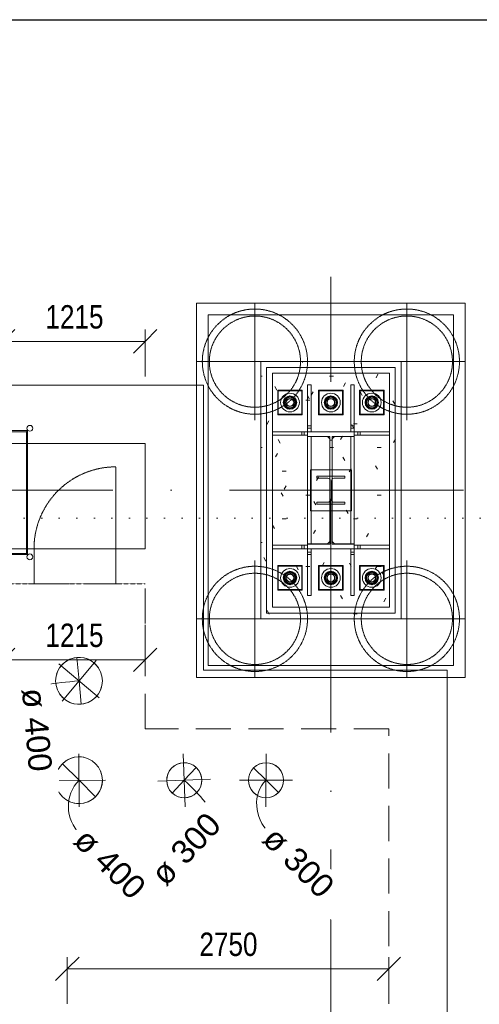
# Model space of a CAD drawing. Header units: millimetres. Extents: x 75701 to 402820, y 135 to 33652.
# Tile 23 of 52: x 147107 to 151040, y 24094 to 32514. Entities that reach past the tile are written whole.
import ezdxf

# ---------------------------------------------------------------- set-up
doc = ezdxf.new("R2010")
doc.units = ezdxf.units.MM
for name, pattern in [('A_CARA_07', [7, 5, -2]), ('A_CARA_15', [7.6, 5, -1.3, 0, -1.3]), ('B_CARA_03', [3, 2, -1]), ('Tečkovaná 1_5mm', [150, 0, -150]), ('Čerchovaná 20mm', [3000, 2000, -500, 0, -500]), ('Čárkovaná 3mm_mezera 1_5', [450, 300, -150])]:
    doc.linetypes.add(name, pattern=pattern)
for name, color, linetype, lineweight in [('11542_003_OK-HALA_TaO-1_ET_R01_AciS_2025-04-14_sloupy_dwg', 150, 'Continuous', 9), ('CA_KOTY', 3, 'Continuous', 9), ('CA_KOTY-100', 3, 'Continuous', 9), ('CA_NEVHRA', 3, 'A_CARA_07', 9), ('CA_OSY', 5, 'A_CARA_15', 9), ('CA_POHHRA25', 7, 'Continuous', 13), ('CA_REZYZNACKY', 1, 'Continuous', 9), ('CA_ZAKLADY25', 7, 'Continuous', 13), ('Konstrukční přípoje', 7, 'Continuous', 13), ('SS_HALA_TaO-DODAVKA_STAVEBNI', 150, 'Continuous', 9), ('SS_HALA_TaO-PODLITI', 150, 'Continuous', 9), ('SS_HALA_TaO-SLOUP', 150, 'Continuous', 9)]:
    doc.layers.add(name, color=color, linetype=linetype, lineweight=lineweight)
doc.styles.add('Arial_2', font='arial.ttf', dxfattribs={"width": 0.8, "height": 200})
doc.styles.add('Arial_4', font='arial.ttf', dxfattribs={"height": 200})
doc.dimstyles.new('HP_Přímá_-_2_mm_Ariel_1-100', dxfattribs={"dimscale": 304.8, "dimtxt": 204.05188, "dimasz": 0.656168, "dimexe": 0.328084, "dimexo": 0.0625, "dimgap": 0.164042, "dimtad": 1, "dimdec": 0, "dimzin": 0, "dimdsep": 46, "dimtxsty": 'Arial_2', "dimblk1": 'OBLIQUE', "dimblk2": 'OBLIQUE', "dimsah": 1, "dimcen": 0.09, "dimazin": 0, "dimtfac": 1, "dimtdec": 4, "dimtix": 1, "dimtmove": 0, "dimatfit": 3, "dimfxl": 0.984252, "dimfxlon": 1, "dimtvp": 1, "dimtolj": 1, "dimtzin": 0, "dimarcsym": 2})
doc.dimstyles.new('Průměr', dxfattribs={"dimscale": 304.8, "dimtxt": 204.05188, "dimasz": 0, "dimexe": 0.787402, "dimexo": 0, "dimgap": 0.492126, "dimtad": 1, "dimjust": 3, "dimdec": 0, "dimzin": 0, "dimdsep": 46, "dimtxsty": 'Arial_4', "dimblk1": 'NONE', "dimblk2": 'NONE', "dimsah": 1, "dimcen": 0.09, "dimazin": 0, "dimtfac": 1, "dimtdec": 4, "dimtix": 1, "dimtmove": 0, "dimatfit": 2, "dimfxl": 1, "dimtvp": 1, "dimtfill": 1, "dimtolj": 1, "dimtzin": 0, "dimarcsym": 2})

# ---------------------------------------------------------------- blocks, each defined once
blk = doc.blocks.new('pilota 600 mm - D_900_780-2142286-525_600')
at = {"layer": 'CA_NEVHRA'}
for p, q in [((0, 0), (0, 500)), ((0, 0), (-500, 0)), ((0, 0), (0, -500)), ((0, 0), (50, 0)), ((50, 0), (500, 0))]:
    blk.add_line(p, q, dxfattribs=at)
blk = doc.blocks.new('pilota 600 mm - D_900_780-2142287-525_600')
at = {"layer": 'CA_NEVHRA'}
for p, q in [((0, 0), (0, 500)), ((0, 0), (-500, 0)), ((0, 0), (50, 0)), ((0, 0), (0, -500)), ((50, 0), (500, 0))]:
    blk.add_line(p, q, dxfattribs=at)
blk = doc.blocks.new('11542_003_OK-HALA_TaO-1_ET_R01_AciS_2025-04-14_sloupy_dwg-V8-525_600')
at = {"layer": '11542_003_OK-HALA_TaO-1_ET_R01_AciS_2025-04-14_sloupy_dwg'}
for p, q in [((149970, 28990), (149570, 28990)), ((149570, 28990), (149570, 28950)), ((149970, 28950), (149970, 28990)), ((149570, 28950), (149760, 28950)), ((149760, 28950), (149760, 28030)), ((149780, 28030), (149780, 28950)), ((149780, 28950), (149970, 28950)), ((149760, 28030), (149570, 28030)), ((149570, 28030), (149570, 27990)), ((149570, 27990), (149970, 27990)), ((149970, 28030), (149780, 28030)), ((149970, 27990), (149970, 28030))]:
    blk.add_line(p, q, dxfattribs=at)
at = {"layer": 'SS_HALA_TaO-DODAVKA_STAVEBNI'}
for p, q in [((149420, 29292.4), (149374.6, 29266.2)), ((149374.6, 29266.2), (149420, 29292.4)), ((149374.6, 29266.2), (149374.6, 29213.8)), ((149374.6, 29213.8), (149374.6, 29266.2)), ((149465.4, 29266.2), (149420, 29292.4)), ((149420, 29292.4), (149465.4, 29266.2)), ((149465.4, 29213.8), (149465.4, 29266.2)), ((149465.4, 29266.2), (149465.4, 29213.8)), ((149770, 29292.4), (149724.6, 29266.2)), ((149724.6, 29266.2), (149770, 29292.4)), ((149724.6, 29266.2), (149724.6, 29213.8)), ((149724.6, 29213.8), (149724.6, 29266.2)), ((149815.4, 29266.2), (149770, 29292.4)), ((149770, 29292.4), (149815.4, 29266.2)), ((149815.4, 29213.8), (149815.4, 29266.2)), ((149815.4, 29266.2), (149815.4, 29213.8)), ((150120, 29292.4), (150074.6, 29266.2)), ((150074.6, 29266.2), (150120, 29292.4)), ((150074.6, 29266.2), (150074.6, 29213.8)), ((150074.6, 29213.8), (150074.6, 29266.2)), ((150165.4, 29266.2), (150120, 29292.4)), ((150120, 29292.4), (150165.4, 29266.2)), ((150165.4, 29213.8), (150165.4, 29266.2)), ((150165.4, 29266.2), (150165.4, 29213.8)), ((149374.6, 29213.8), (149420, 29187.6)), ((149420, 29187.6), (149374.6, 29213.8)), ((149420, 29187.6), (149465.4, 29213.8)), ((149465.4, 29213.8), (149420, 29187.6)), ((149724.6, 29213.8), (149770, 29187.6)), ((149770, 29187.6), (149724.6, 29213.8)), ((149770, 29187.6), (149815.4, 29213.8)), ((149815.4, 29213.8), (149770, 29187.6)), ((150074.6, 29213.8), (150120, 29187.6)), ((150120, 29187.6), (150074.6, 29213.8)), ((150120, 29187.6), (150165.4, 29213.8)), ((150165.4, 29213.8), (150120, 29187.6)), ((149420, 27792.4), (149374.6, 27766.2)), ((149374.6, 27766.2), (149420, 27792.4)), ((149465.4, 27766.2), (149420, 27792.4)), ((149420, 27792.4), (149465.4, 27766.2)), ((149770, 27792.4), (149724.6, 27766.2)), ((149724.6, 27766.2), (149770, 27792.4)), ((149815.4, 27766.2), (149770, 27792.4)), ((149770, 27792.4), (149815.4, 27766.2)), ((150120, 27792.4), (150074.6, 27766.2)), ((150074.6, 27766.2), (150120, 27792.4)), ((150165.4, 27766.2), (150120, 27792.4)), ((150120, 27792.4), (150165.4, 27766.2)), ((149374.6, 27766.2), (149374.6, 27713.8)), ((149374.6, 27713.8), (149374.6, 27766.2)), ((149374.6, 27713.8), (149420, 27687.6)), ((149420, 27687.6), (149374.6, 27713.8)), ((149420, 27687.6), (149465.4, 27713.8)), ((149465.4, 27713.8), (149420, 27687.6)), ((149465.4, 27713.8), (149465.4, 27766.2)), ((149465.4, 27766.2), (149465.4, 27713.8)), ((149724.6, 27766.2), (149724.6, 27713.8)), ((149724.6, 27713.8), (149724.6, 27766.2)), ((149724.6, 27713.8), (149770, 27687.6)), ((149770, 27687.6), (149724.6, 27713.8)), ((149770, 27687.6), (149815.4, 27713.8)), ((149815.4, 27713.8), (149770, 27687.6)), ((149815.4, 27713.8), (149815.4, 27766.2)), ((149815.4, 27766.2), (149815.4, 27713.8)), ((150074.6, 27766.2), (150074.6, 27713.8)), ((150074.6, 27713.8), (150074.6, 27766.2)), ((150074.6, 27713.8), (150120, 27687.6)), ((150120, 27687.6), (150074.6, 27713.8)), ((150120, 27687.6), (150165.4, 27713.8)), ((150165.4, 27713.8), (150120, 27687.6)), ((150165.4, 27713.8), (150165.4, 27766.2)), ((150165.4, 27766.2), (150165.4, 27713.8))]:
    blk.add_line(p, q, dxfattribs=at)
for centre, radius, start, end in [((149420, 29240), 57.5, 0, 180), ((149420, 29240), 57.5, 0, 180), ((149420, 29240), 57.5, 180, 0), ((149420, 29240), 57.5, 180, 0), ((149420, 29240), 32, 0, 180), ((149420, 29240), 32, 0, 180), ((149420, 29240), 32, 0, 180), ((149420, 29240), 32, 0, 180), ((149420, 29240), 32, 180, 0), ((149420, 29240), 32, 180, 0), ((149420, 29240), 32, 180, 0), ((149420, 29240), 32, 180, 0), ((149770, 29240), 57.5, 0, 180), ((149770, 29240), 57.5, 0, 180), ((149770, 29240), 57.5, 180, 0), ((149770, 29240), 57.5, 180, 0), ((149770, 29240), 32, 0, 180), ((149770, 29240), 32, 0, 180), ((149770, 29240), 32, 0, 180), ((149770, 29240), 32, 0, 180), ((149770, 29240), 32, 180, 0), ((149770, 29240), 32, 180, 0), ((149770, 29240), 32, 180, 0), ((149770, 29240), 32, 180, 0), ((150120, 29240), 57.5, 0, 180), ((150120, 29240), 57.5, 0, 180), ((150120, 29240), 57.5, 180, 0), ((150120, 29240), 57.5, 180, 0), ((150120, 29240), 32, 0, 180), ((150120, 29240), 32, 0, 180), ((150120, 29240), 32, 0, 180), ((150120, 29240), 32, 0, 180), ((150120, 29240), 32, 180, 0), ((150120, 29240), 32, 180, 0), ((150120, 29240), 32, 180, 0), ((150120, 29240), 32, 180, 0), ((149420, 27740), 57.5, 0, 180), ((149420, 27740), 57.5, 0, 180), ((149770, 27740), 57.5, 0, 180), ((149770, 27740), 57.5, 0, 180), ((150120, 27740), 57.5, 0, 180), ((150120, 27740), 57.5, 0, 180), ((149420, 27740), 57.5, 180, 0), ((149420, 27740), 57.5, 180, 0), ((149420, 27740), 32, 0, 180), ((149420, 27740), 32, 0, 180), ((149420, 27740), 32, 0, 180), ((149420, 27740), 32, 0, 180), ((149420, 27740), 32, 180, 0), ((149420, 27740), 32, 180, 0), ((149420, 27740), 32, 180, 0), ((149420, 27740), 32, 180, 0), ((149770, 27740), 57.5, 180, 0), ((149770, 27740), 57.5, 180, 0), ((149770, 27740), 32, 0, 180), ((149770, 27740), 32, 0, 180), ((149770, 27740), 32, 0, 180), ((149770, 27740), 32, 0, 180), ((149770, 27740), 32, 180, 0), ((149770, 27740), 32, 180, 0), ((149770, 27740), 32, 180, 0), ((149770, 27740), 32, 180, 0), ((150120, 27740), 57.5, 180, 0), ((150120, 27740), 57.5, 180, 0), ((150120, 27740), 32, 0, 180), ((150120, 27740), 32, 0, 180), ((150120, 27740), 32, 0, 180), ((150120, 27740), 32, 0, 180), ((150120, 27740), 32, 180, 0), ((150120, 27740), 32, 180, 0), ((150120, 27740), 32, 180, 0), ((150120, 27740), 32, 180, 0)]:
    blk.add_arc(centre, radius, start, end, dxfattribs=at)
at = {"layer": 'SS_HALA_TaO-PODLITI'}
for p, q in [((150320, 29540), (149220, 29540)), ((149220, 29540), (150320, 29540)), ((149220, 29540), (149220, 27440)), ((149220, 27440), (149220, 29540)), ((150320, 27440), (150320, 29540)), ((150320, 29540), (150320, 27440)), ((149220, 27440), (150320, 27440)), ((150320, 27440), (149220, 27440))]:
    blk.add_line(p, q, dxfattribs=at)
at = {"layer": 'SS_HALA_TaO-SLOUP'}
for p, q in [((149270, 27490), (149270, 29490)), ((149270, 29490), (149270, 27490)), ((149270, 29490), (150270, 29490)), ((150270, 29490), (149270, 29490)), ((150270, 29490), (150270, 27490)), ((150270, 27490), (150270, 29490)), ((149570, 29390), (149600, 29390)), ((149600, 29390), (149570, 29390)), ((149570, 29390), (149570, 29040)), ((149570, 29020), (149570, 29390)), ((149600, 29040), (149600, 29390)), ((149600, 29390), (149600, 29020)), ((149940, 29390), (149940, 29040)), ((149940, 29020), (149940, 29390)), ((149940, 29390), (149970, 29390)), ((149940, 29390), (149970, 29390)), ((149970, 29040), (149970, 29390)), ((149970, 29390), (149970, 29020)), ((149525, 29345), (149315, 29345)), ((149315, 29345), (149525, 29345)), ((149315, 29345), (149315, 29135)), ((149315, 29135), (149315, 29345)), ((149525, 29135), (149525, 29345)), ((149525, 29345), (149525, 29135)), ((149875, 29345), (149665, 29345)), ((149665, 29345), (149875, 29345)), ((149665, 29345), (149665, 29135)), ((149665, 29135), (149665, 29345)), ((149875, 29135), (149875, 29345)), ((149875, 29345), (149875, 29135)), ((150225, 29345), (150015, 29345)), ((150015, 29345), (150225, 29345)), ((150015, 29345), (150015, 29135)), ((150015, 29135), (150015, 29345)), ((150225, 29135), (150225, 29345)), ((150225, 29345), (150225, 29135)), ((149315, 29135), (149525, 29135)), ((149525, 29135), (149315, 29135)), ((149665, 29135), (149875, 29135)), ((149875, 29135), (149665, 29135)), ((150015, 29135), (150225, 29135)), ((150225, 29135), (150015, 29135)), ((149520, 28990), (149270, 28990)), ((149270, 28990), (149540, 28990)), ((149270, 28960), (149270, 28990)), ((149270, 28960), (149270, 28990)), ((149570, 28990), (149520, 28990)), ((149520, 28990), (149520, 28960)), ((149540, 28990), (149570, 28990)), ((149540, 28960), (149540, 28990)), ((149570, 29040), (149570, 28990)), ((149600, 29040), (149570, 29040)), ((149600, 29020), (149570, 29020)), ((149570, 28990), (149570, 29020)), ((149570, 28990), (149570, 28950)), ((149970, 28990), (149570, 28990)), ((149600, 28990), (149570, 28990)), ((149600, 28990), (149570, 28990)), ((149570, 28960), (149570, 28990)), ((149570, 28960), (149570, 28990)), ((149600, 28990), (149600, 29040)), ((149600, 29020), (149600, 28990)), ((149970, 29040), (149940, 29040)), ((149940, 29040), (149940, 28990)), ((149940, 28990), (149940, 29020)), ((149940, 29020), (149970, 29020)), ((149940, 28990), (149970, 28990)), ((149940, 28990), (149970, 28990)), ((149970, 28990), (149970, 29040)), ((149970, 29020), (149970, 28990)), ((149970, 28950), (149970, 28990)), ((149970, 28990), (150000, 28990)), ((149970, 28960), (149970, 28990)), ((149970, 28960), (149970, 28990)), ((150020, 28990), (149970, 28990)), ((150000, 28990), (150270, 28990)), ((150000, 28960), (150000, 28990)), ((150270, 28990), (150020, 28990)), ((150020, 28960), (150020, 28990)), ((150270, 28990), (150270, 28960)), ((150270, 28960), (150270, 28990)), ((149270, 28960), (149520, 28960)), ((149540, 28960), (149270, 28960)), ((149520, 28960), (149570, 28960)), ((149570, 28960), (149540, 28960)), ((149570, 28950), (149760, 28950)), ((149600, 28950), (149570, 28950)), ((149570, 28950), (149570, 28030)), ((149600, 28950), (149570, 28950)), ((149570, 28030), (149570, 28950)), ((149570, 28949), (149740, 28949)), ((149740, 28949), (149570, 28949)), ((149570, 28031), (149570, 28949)), ((149570, 28949), (149570, 28031)), ((149600, 28030), (149600, 28950)), ((149600, 28950), (149600, 28030)), ((149740, 28949), (149760, 28929)), ((149760, 28929), (149740, 28949)), ((149760, 28950), (149760, 28030)), ((149760, 28929), (149760, 28051)), ((149760, 28051), (149760, 28929)), ((149780, 28950), (149970, 28950)), ((149780, 28030), (149780, 28950)), ((149780, 28929), (149800, 28949)), ((149800, 28949), (149780, 28929)), ((149780, 28051), (149780, 28929)), ((149780, 28929), (149780, 28051)), ((149800, 28949), (149970, 28949)), ((149970, 28949), (149800, 28949)), ((149940, 28950), (149940, 28030)), ((149970, 28950), (149940, 28950)), ((149970, 28950), (149940, 28950)), ((149940, 28030), (149940, 28950)), ((150000, 28960), (149970, 28960)), ((149970, 28960), (150020, 28960)), ((149970, 28030), (149970, 28950)), ((149970, 28950), (149970, 28030)), ((149970, 28949), (149970, 28031)), ((149970, 28031), (149970, 28949)), ((150270, 28960), (150000, 28960)), ((150020, 28960), (150270, 28960)), ((149650, 28610), (149890, 28610)), ((149890, 28610), (149650, 28610)), ((149650, 28593), (149650, 28610)), ((149650, 28610), (149650, 28593)), ((149744, 28593), (149650, 28593)), ((149650, 28593), (149744, 28593)), ((149765, 28408), (149765, 28572)), ((149765, 28572), (149765, 28408)), ((149775, 28572), (149775, 28408)), ((149775, 28408), (149775, 28572)), ((149890, 28593), (149796, 28593)), ((149796, 28593), (149890, 28593)), ((149890, 28610), (149890, 28593)), ((149890, 28593), (149890, 28610)), ((149650, 28387), (149744, 28387)), ((149744, 28387), (149650, 28387)), ((149650, 28370), (149650, 28387)), ((149650, 28387), (149650, 28370)), ((149796, 28387), (149890, 28387)), ((149890, 28387), (149796, 28387)), ((149890, 28387), (149890, 28370)), ((149890, 28370), (149890, 28387)), ((149890, 28370), (149650, 28370)), ((149650, 28370), (149890, 28370)), ((149760, 28051), (149740, 28031)), ((149740, 28031), (149760, 28051)), ((149800, 28031), (149780, 28051)), ((149780, 28051), (149800, 28031)), ((149270, 27990), (149270, 28020)), ((149270, 28020), (149270, 27990)), ((149520, 28020), (149270, 28020)), ((149270, 28020), (149540, 28020)), ((149270, 27990), (149520, 27990)), ((149540, 27990), (149270, 27990)), ((149570, 28020), (149520, 28020)), ((149520, 28020), (149520, 27990)), ((149520, 27990), (149570, 27990)), ((149540, 28020), (149540, 27990)), ((149540, 28020), (149570, 28020)), ((149570, 27990), (149540, 27990)), ((149740, 28031), (149570, 28031)), ((149570, 28031), (149740, 28031)), ((149760, 28030), (149570, 28030)), ((149570, 28030), (149570, 27990)), ((149570, 28030), (149600, 28030)), ((149600, 28030), (149570, 28030)), ((149570, 28020), (149570, 27990)), ((149570, 28020), (149570, 27990)), ((149570, 27990), (149970, 27990)), ((149570, 27990), (149570, 27940)), ((149600, 27990), (149570, 27990)), ((149600, 27990), (149570, 27990)), ((149570, 27960), (149570, 27990)), ((149600, 27960), (149570, 27960)), ((149570, 27590), (149570, 27960)), ((149600, 27940), (149600, 27990)), ((149600, 27990), (149600, 27960)), ((149600, 27960), (149600, 27590)), ((149970, 28030), (149780, 28030)), ((149970, 28031), (149800, 28031)), ((149800, 28031), (149970, 28031)), ((149940, 28030), (149970, 28030)), ((149970, 28030), (149940, 28030)), ((149940, 27960), (149940, 27990)), ((149940, 27990), (149970, 27990)), ((149940, 27990), (149970, 27990)), ((149940, 27990), (149940, 27940)), ((149940, 27590), (149940, 27960)), ((149940, 27960), (149970, 27960)), ((149970, 27990), (149970, 28030)), ((150020, 28020), (149970, 28020)), ((149970, 28020), (149970, 27990)), ((149970, 28020), (149970, 27990)), ((149970, 28020), (150000, 28020)), ((149970, 27990), (149970, 27960)), ((149970, 27940), (149970, 27990)), ((149970, 27990), (150020, 27990)), ((150000, 27990), (149970, 27990)), ((149970, 27960), (149970, 27590)), ((150000, 28020), (150000, 27990)), ((150000, 28020), (150270, 28020)), ((150270, 27990), (150000, 27990)), ((150020, 27990), (150020, 28020)), ((150270, 28020), (150020, 28020)), ((150020, 27990), (150270, 27990)), ((150270, 28020), (150270, 27990)), ((150270, 28020), (150270, 27990)), ((149570, 27940), (149600, 27940)), ((149570, 27940), (149570, 27590)), ((149600, 27590), (149600, 27940)), ((149940, 27940), (149940, 27590)), ((149940, 27940), (149970, 27940)), ((149970, 27590), (149970, 27940)), ((149525, 27845), (149315, 27845)), ((149315, 27845), (149525, 27845)), ((149315, 27845), (149315, 27635)), ((149315, 27635), (149315, 27845)), ((149525, 27635), (149525, 27845)), ((149525, 27845), (149525, 27635)), ((149875, 27845), (149665, 27845)), ((149665, 27845), (149875, 27845)), ((149665, 27845), (149665, 27635)), ((149665, 27635), (149665, 27845)), ((149875, 27635), (149875, 27845)), ((149875, 27845), (149875, 27635)), ((150225, 27845), (150015, 27845)), ((150015, 27845), (150225, 27845)), ((150015, 27845), (150015, 27635)), ((150015, 27635), (150015, 27845)), ((150225, 27635), (150225, 27845)), ((150225, 27845), (150225, 27635)), ((149315, 27635), (149525, 27635)), ((149525, 27635), (149315, 27635)), ((149665, 27635), (149875, 27635)), ((149875, 27635), (149665, 27635)), ((150015, 27635), (150225, 27635)), ((150225, 27635), (150015, 27635)), ((149600, 27590), (149570, 27590)), ((149600, 27590), (149570, 27590)), ((149970, 27590), (149940, 27590)), ((149940, 27590), (149970, 27590)), ((150270, 27490), (149270, 27490)), ((149270, 27490), (150270, 27490))]:
    blk.add_line(p, q, dxfattribs=at)
for centre, radius, start, end in [((149420, 29240), 45, 0, 180), ((149420, 29240), 45, 0, 180), ((149420, 29240), 45, 180, 0), ((149420, 29240), 45, 180, 0), ((149420, 29240), 35, 0, 180), ((149420, 29240), 35, 0, 180), ((149420, 29240), 35, 180, 0), ((149420, 29240), 35, 180, 0), ((149770, 29240), 45, 0, 180), ((149770, 29240), 45, 0, 180), ((149770, 29240), 45, 180, 0), ((149770, 29240), 45, 180, 0), ((149770, 29240), 35, 0, 180), ((149770, 29240), 35, 0, 180), ((149770, 29240), 35, 180, 0), ((149770, 29240), 35, 180, 0), ((150120, 29240), 45, 0, 180), ((150120, 29240), 45, 0, 180), ((150120, 29240), 45, 180, 0), ((150120, 29240), 45, 180, 0), ((150120, 29240), 35, 0, 180), ((150120, 29240), 35, 0, 180), ((150120, 29240), 35, 180, 0), ((150120, 29240), 35, 180, 0), ((149744, 28572), 21, 0, 90), ((149744, 28572), 21, 0, 90), ((149796, 28572), 21, 90, 180), ((149796, 28572), 21, 90, 180), ((149744, 28408), 21, 270, 0), ((149744, 28408), 21, 270, 0), ((149796, 28408), 21, 180, 270), ((149796, 28408), 21, 180, 270), ((149420, 27740), 45, 0, 180), ((149420, 27740), 45, 0, 180), ((149420, 27740), 45, 180, 0), ((149420, 27740), 45, 180, 0), ((149420, 27740), 35, 0, 180), ((149420, 27740), 35, 0, 180), ((149420, 27740), 35, 180, 0), ((149420, 27740), 35, 180, 0), ((149770, 27740), 45, 0, 180), ((149770, 27740), 45, 0, 180), ((149770, 27740), 45, 180, 0), ((149770, 27740), 45, 180, 0), ((149770, 27740), 35, 0, 180), ((149770, 27740), 35, 0, 180), ((149770, 27740), 35, 180, 0), ((149770, 27740), 35, 180, 0), ((150120, 27740), 45, 0, 180), ((150120, 27740), 45, 0, 180), ((150120, 27740), 45, 180, 0), ((150120, 27740), 45, 180, 0), ((150120, 27740), 35, 0, 180), ((150120, 27740), 35, 0, 180), ((150120, 27740), 35, 180, 0), ((150120, 27740), 35, 180, 0)]:
    blk.add_arc(centre, radius, start, end, dxfattribs=at)
blk = doc.blocks.new('M_Šroub HPM-E - 64_E-1759689-525_600')
at = {"layer": 'Konstrukční přípoje'}
for p, q in [((100, 100), (-100, 100)), ((-100, 100), (-100, -100)), ((-100, -100), (-100, 100)), ((-100, 100), (100, 100)), ((100, -100), (100, 100)), ((100, 100), (100, -100)), ((0, 57.7), (-50, 28.9)), ((0, 57.7), (-50, 28.9)), ((-50, 28.9), (0, 57.7)), ((0, 57.7), (-50, 28.9)), ((-50, 28.9), (-50, -28.9)), ((-50, 28.9), (-50, -28.9)), ((-50, -28.9), (-50, 28.9)), ((-50, 28.9), (-50, -28.9)), ((50, 28.9), (0, 57.7)), ((50, 28.9), (0, 57.7)), ((0, 57.7), (50, 28.9)), ((50, 28.9), (0, 57.7)), ((50, -28.9), (50, 28.9)), ((50, -28.9), (50, 28.9)), ((50, 28.9), (50, -28.9)), ((50, -28.9), (50, 28.9)), ((-50, -28.9), (0, -57.7)), ((-50, -28.9), (0, -57.7)), ((0, -57.7), (-50, -28.9)), ((-50, -28.9), (0, -57.7)), ((0, -57.7), (50, -28.9)), ((0, -57.7), (50, -28.9)), ((50, -28.9), (0, -57.7)), ((0, -57.7), (50, -28.9)), ((-100, -100), (100, -100)), ((100, -100), (-100, -100))]:
    blk.add_line(p, q, dxfattribs=at)
for radius, start, end in [(80, 360, 180), (80, 0, 180), (80, 360, 180), (80, 0, 180), (32, 0, 180), (32, 360, 180), (32, 0, 180), (32, 0, 180), (32, 0, 180), (32, 0, 180), (32, 0, 180), (32, 0, 180), (80, 180, 360), (80, 180, 360), (80, 180, 360), (80, 180, 360), (32, 180, 360), (32, 180, 360), (32, 180, 360), (32, 180, 360), (32, 180, 360), (32, 180, 360), (32, 180, 360), (32, 180, 360)]:
    blk.add_arc((0, 0), radius, start, end, dxfattribs=at)
blk = doc.blocks.new('M_Šroub HPM-E - 64_E-1789374-525_600')
at = {"layer": 'Konstrukční přípoje'}
for p, q in [((100, 100), (-100, 100)), ((-100, 100), (-100, -100)), ((-100, -100), (-100, 100)), ((-100, 100), (100, 100)), ((100, -100), (100, 100)), ((100, 100), (100, -100)), ((0, 57.7), (-50, 28.9)), ((0, 57.7), (-50, 28.9)), ((-50, 28.9), (0, 57.7)), ((0, 57.7), (-50, 28.9)), ((-50, 28.9), (-50, -28.9)), ((-50, 28.9), (-50, -28.9)), ((-50, -28.9), (-50, 28.9)), ((-50, 28.9), (-50, -28.9)), ((50, 28.9), (0, 57.7)), ((50, 28.9), (0, 57.7)), ((0, 57.7), (50, 28.9)), ((50, 28.9), (0, 57.7)), ((50, -28.9), (50, 28.9)), ((50, -28.9), (50, 28.9)), ((50, 28.9), (50, -28.9)), ((50, -28.9), (50, 28.9)), ((-50, -28.9), (0, -57.7)), ((-50, -28.9), (0, -57.7)), ((0, -57.7), (-50, -28.9)), ((-50, -28.9), (0, -57.7)), ((0, -57.7), (50, -28.9)), ((0, -57.7), (50, -28.9)), ((50, -28.9), (0, -57.7)), ((0, -57.7), (50, -28.9)), ((-100, -100), (100, -100)), ((100, -100), (-100, -100))]:
    blk.add_line(p, q, dxfattribs=at)
for radius, start, end in [(80, 0, 180), (80, 0, 180), (80, 180, 360), (80, 180, 0), (32, 0, 180), (32, 0, 180), (32, 0, 180), (32, 0, 180), (32, 0, 180), (32, 0, 180), (32, 180, 360), (32, 180, 360), (32, 180, 360), (32, 180, 0), (32, 180, 360), (32, 180, 360)]:
    blk.add_arc((0, 0), radius, start, end, dxfattribs=at)
blk = doc.blocks.new('Zábradlí - 50mm-847132-525_600')
at = {"layer": 'CA_POHHRA25', "lineweight": 9}
for start, end in [(360, 180), (0, 180), (180, 360), (180, 360)]:
    blk.add_arc((0, 0), 25, start, end, dxfattribs=at)
blk = doc.blocks.new('Zábradlí - Zábradlí-2784906-525_600')
at = {"layer": 'CA_POHHRA25', "lineweight": 9}
for p, q in [((147175, 28999.9), (142265, 28999.9)), ((147175, 28999.9), (142265, 28999.9)), ((142265, 28989.9), (142265, 28999.9)), ((142265, 28999.9), (142265, 28989.9)), ((142265, 28989.9), (147165, 28989.9)), ((147165, 28989.9), (142265, 28989.9)), ((147175, 28999.9), (147165, 28989.9)), ((147165, 28989.9), (147175, 28999.9)), ((147165, 28989.9), (147165, 27949.9)), ((147165, 27949.9), (147165, 28989.9)), ((147175, 27939.9), (147175, 28999.9)), ((147175, 27939.9), (147175, 28999.9)), ((147165, 27949.9), (142265, 27949.9)), ((142265, 27949.9), (147165, 27949.9)), ((142265, 27949.9), (142265, 27939.9)), ((142265, 27939.9), (142265, 27949.9)), ((142265, 27939.9), (147175, 27939.9)), ((142265, 27939.9), (147175, 27939.9)), ((147165, 27949.9), (147175, 27939.9)), ((147175, 27939.9), (147165, 27949.9))]:
    blk.add_line(p, q, dxfattribs=at)
for p, rotation in [((142290, 29019.9), 90.0000000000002), ((143497.5, 29019.9), 90.0000000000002), ((144730, 29019.9), 90.0000000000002), ((145962.5, 29019.9), 90.0000000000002), ((147195, 29019.9), 90.0000000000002), ((142290, 27919.9), 269.9999999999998), ((143497.5, 27919.9), 269.9999999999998), ((144730, 27919.9), 269.9999999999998), ((145962.5, 27919.9), 269.9999999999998), ((147195, 27919.9), 269.9999999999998)]:
    blk.add_blockref('Zábradlí - 50mm-847132-525_600', p, dxfattribs=dict(rotation=rotation))
for p in [(147195, 29019.9), (147195, 27919.9)]:
    blk.add_blockref('Zábradlí - 50mm-847132-525_600', p)
blk = doc.blocks.new('HP_Jednokridle-oboustrana-zaruben1 - 700x1970-2806729-525_600')
at = {"layer": 'CA_NEVHRA'}
for p, q in [((-420, 150), (-370, 150)), ((-370, -150), (-370, 150)), ((330, -150), (330, 150)), ((330, 150), (380, 150)), ((-420, -150), (-370, -150)), ((-370, -150), (330, -150)), ((-370, -150), (-370, -850)), ((330, -150), (380, -150))]:
    blk.add_line(p, q, dxfattribs=at)
blk.add_arc((-370, -150), 700, 270, 360, dxfattribs=at)
at = {"layer": 'CA_POHHRA25', "linetype": 'Čárkovaná 3mm_mezera 1_5'}
blk.add_line((330, 150), (-370, 150), dxfattribs=at)
blk = doc.blocks.new('DIMBLOCK80-525_600')
at = {"layer": 'CA_KOTY-100'}
for p, q in [((147515, 24397.3), (147615, 24497.3)), ((147515, 24397.3), (147515, 24497.3)), ((150265, 24397.3), (150365, 24497.3)), ((150265, 24397.3), (150265, 24497.3)), ((147515, 24397.3), (147415, 24297.3)), ((147515, 24397.3), (150265, 24397.3)), ((147515, 24397.3), (147515, 24097.3)), ((150265, 24397.3), (150165, 24297.3)), ((150265, 24397.3), (150265, 24097.3))]:
    blk.add_line(p, q, dxfattribs=at)
at = {"layer": 'CA_KOTY-100', "color": 0, "insert": (148645.2, 24706.9), "char_height": 200, "width": 587.669, "attachment_point": 1, "line_spacing_factor": 0.941778, "style": 'Arial_2'}
blk.add_mtext('2750', dxfattribs=at)
blk = doc.blocks.new('_Oblique')
at = {"color": 0, "linetype": 'ByBlock', "lineweight": -2}
blk.add_line((-0.5, -0.5), (0.5, 0.5), dxfattribs=at)
blk = doc.blocks.new('DIMBLOCK81-525_600')
at = {"layer": 'CA_KOTY-100'}
for p, q in [((146965, 27039.7), (146965, 27339.7)), ((148180, 27039.7), (148180, 27339.7)), ((146965, 27039.7), (147065, 27139.7)), ((148180, 27039.7), (148280, 27139.7)), ((146965, 27039.7), (146865, 26939.7)), ((146965, 27039.7), (148180, 27039.7)), ((146965, 27039.7), (146965, 26939.7)), ((148180, 27039.7), (148080, 26939.7)), ((148180, 27039.7), (148180, 26939.7))]:
    blk.add_line(p, q, dxfattribs=at)
at = {"layer": 'CA_KOTY-100', "color": 0, "insert": (147327.7, 27349.3), "char_height": 200, "width": 587.669, "attachment_point": 1, "line_spacing_factor": 0.941778, "style": 'Arial_2'}
blk.add_mtext('1215', dxfattribs=at)
blk = doc.blocks.new('DIMBLOCK84-525_600')
at = {"layer": 'CA_KOTY-100'}
for p, q in [((147613.8, 26236.2), (147616.3, 25783.6)), ((147615, 26009.9), (147472.8, 26150.5)), ((147388.8, 26008.6), (147841.3, 26011.2)), ((147615, 26009.9), (147757.3, 25869.3))]:
    blk.add_line(p, q, dxfattribs=at)
for start, end in [(66.57231, 204.08218), (246.57231, 24.08218)]:
    blk.add_arc((147615, 26009.9), 200, start, end, dxfattribs=at)
blk.add_ellipse((147851.1, 25776.6), major_axis=(-236, 233.3), ratio=0.969885, start_param=0, end_param=1.570796, dxfattribs=at)
at = {"layer": 'CA_KOTY-100', "color": 0, "insert": (147696.9, 25620.7), "char_height": 200, "width": 851.367, "attachment_point": 1, "rotation": 315.32724, "line_spacing_factor": 0.941778, "style": 'Arial_4', "bg_fill": 3, "box_fill_scale": 1.25, "bg_fill_color": 256, "bg_fill_true_color": 13158600, "bg_fill_transparency": 0}
blk.add_mtext('ø 400', dxfattribs=at)
blk = doc.blocks.new('_None')
blk = doc.blocks.new('DIMBLOCK85-525_600')
at = {"layer": 'CA_KOTY-100'}
for p, q in [((149214.6, 25783.6), (149215.5, 26236.2)), ((149215, 26009.9), (149109.2, 26116.2)), ((149441.3, 26009.5), (148988.8, 26010.3)), ((149215, 26009.9), (149320.9, 25903.7))]:
    blk.add_line(p, q, dxfattribs=at)
for start, end in [(44.8947, 224.8947), (224.8947, 44.8947)]:
    blk.add_arc((149215, 26009.9), 150, start, end, dxfattribs=at)
blk.add_ellipse((149452.4, 25771.7), major_axis=(-237.3, 238.2), ratio=0.88814, start_param=0, end_param=1.570796, dxfattribs=at)
at = {"layer": 'CA_KOTY-100', "color": 0, "insert": (149313.6, 25633.4), "char_height": 200, "width": 851.367, "attachment_point": 1, "rotation": 314.8947, "line_spacing_factor": 0.941778, "style": 'Arial_4', "bg_fill": 3, "box_fill_scale": 1.25, "bg_fill_color": 256, "bg_fill_true_color": 13158600, "bg_fill_transparency": 0}
blk.add_mtext('ø 300', dxfattribs=at)
blk = doc.blocks.new('DIMBLOCK86-525_600')
at = {"layer": 'CA_KOTY-100'}
for p, q in [((148507.3, 26236.1), (148522.8, 25783.8)), ((148515, 26009.9), (148617.4, 26119.6)), ((148741.2, 26017.7), (148288.9, 26002.2)), ((148515, 26009.9), (148412.7, 25900.3))]:
    blk.add_line(p, q, dxfattribs=at)
for start, end in [(136.96257, 316.96257), (316.96257, 136.96257)]:
    blk.add_arc((148515, 26009.9), 150, start, end, dxfattribs=at)
blk.add_ellipse((148469.1, 25960.7), major_axis=(-301.4, 281.5), ratio=0.163211, start_param=3.141593, end_param=4.712389, dxfattribs=at)
at = {"layer": 'CA_KOTY-100', "color": 0, "insert": (148211.3, 25230.8), "char_height": 200, "width": 851.367, "attachment_point": 1, "rotation": 46.96257, "line_spacing_factor": 0.941778, "style": 'Arial_4', "bg_fill": 3, "box_fill_scale": 1.25, "bg_fill_color": 256, "bg_fill_true_color": 13158600, "bg_fill_transparency": 0}
blk.add_mtext('ø 300', dxfattribs=at)
blk = doc.blocks.new('DIMBLOCK87-525_600')
at = {"layer": 'CA_KOTY-100'}
for p, q in [((147469.5, 26686.6), (147760.6, 27033.2)), ((147615, 26859.9), (147597.7, 27059.2)), ((147788.3, 26714.4), (147441.8, 27005.4)), ((147615, 26859.9), (147632.4, 26660.7))]:
    blk.add_line(p, q, dxfattribs=at)
for start, end in [(26.22406, 163.73393), (206.22406, 343.73393)]:
    blk.add_arc((147615, 26859.9), 200, start, end, dxfattribs=at)
blk.add_ellipse((147617.5, 26831.3), major_axis=(394.6, 34.4), ratio=0.072537, start_param=1.570796, end_param=3.141593, dxfattribs=at)
at = {"layer": 'CA_KOTY-100', "color": 0, "insert": (147325.2, 26805.8), "char_height": 200, "width": 851.367, "attachment_point": 1, "rotation": 274.979, "line_spacing_factor": 0.941778, "style": 'Arial_4', "bg_fill": 3, "box_fill_scale": 1.25, "bg_fill_color": 256, "bg_fill_true_color": 13158600, "bg_fill_transparency": 0}
blk.add_mtext('ø 400', dxfattribs=at)
blk = doc.blocks.new('DIMBLOCK91-525_600')
at = {"layer": 'CA_KOTY-100'}
for p, q in [((146965, 29763.3), (147065, 29863.3)), ((146965, 29763.3), (146965, 29863.3)), ((148180, 29763.3), (148280, 29863.3)), ((148180, 29763.3), (148180, 29863.3)), ((146965, 29763.3), (146865, 29663.3)), ((146965, 29763.3), (148180, 29763.3)), ((146965, 29763.3), (146965, 29463.3)), ((148180, 29763.3), (148080, 29663.3)), ((148180, 29763.3), (148180, 29463.3))]:
    blk.add_line(p, q, dxfattribs=at)
at = {"layer": 'CA_KOTY-100', "color": 0, "insert": (147327.7, 30072.9), "char_height": 200, "width": 587.669, "attachment_point": 1, "line_spacing_factor": 0.941778, "style": 'Arial_2'}
blk.add_mtext('1215', dxfattribs=at)

msp = doc.modelspace()

# ---------------------------------------------------------------- hatches: boundary and pattern name
at = {"layer": 'CA_ZAKLADY25', "lineweight": 9}
h = msp.add_hatch(dxfattribs=at)
h.set_pattern_fill('FP_1', color=256, style=0, pattern_type=2)
h.set_pattern_definition([(0, (0, 0), (812.8, 203.2), [33.528, -576.072, 33.528, -576.072, -3251.2]), (0, (0, 0), (812.8, 203.2), [-1219.2, 33.528, -1185.672, 33.528, -576.072, -1422.4]), (0, (0, 0), (812.8, 203.2), [-3048, 33.528, -372.872, 33.528, -982.472]), (120, (304.8, 101.6), (-582.37636, 602.30545), [33.528, -576.072, 33.528, -576.072, -3251.2]), (120, (304.8, 101.6), (-582.37636, 602.30545), [-1219.2, 33.528, -1185.672, 33.528, -576.072, -1422.4]), (120, (304.8, 101.6), (-582.37636, 602.30545), [-3048, 33.528, -372.872, 33.528, -982.472]), (240, (406.4, 508), (-230.42364, -805.50545), [33.528, -576.072, 33.528, -576.072, -3251.2]), (240, (406.4, 508), (-230.42364, -805.50545), [-1219.2, 33.528, -1185.672, 33.528, -576.072, -1422.4]), (240, (406.4, 508), (-230.42364, -805.50545), [-3048, 33.528, -372.872, 33.528, -982.472])])
h.paths.add_polyline_path([(150370, 27389.9), (150370, 29589.9), (149170, 29589.9), (149170, 27389.9)])

# ---------------------------------------------------------------- linework, layer by layer
at = {"color": 90, "linetype": 'A_CARA_07'}
msp.add_line((134684.7, 32514.2), (155581.7, 32514.2), dxfattribs=at)
at = {"layer": 'CA_NEVHRA'}
for p, q in [((148620, 26889.9), (148620, 30089.9)), ((148620, 30089.9), (150920, 30089.9)), ((150920, 30089.9), (148620, 30089.9)), ((148620, 30089.9), (148620, 26889.9)), ((150920, 30089.9), (150920, 26889.9)), ((150920, 26889.9), (150920, 30089.9)), ((150820, 29989.9), (148720, 29989.9)), ((148720, 29989.9), (148720, 26989.9)), ((148720, 26989.9), (148720, 29989.9)), ((148720, 29989.9), (150820, 29989.9)), ((150820, 26989.9), (150820, 29989.9)), ((150820, 29989.9), (150820, 26989.9)), ((149595, 28664.9), (149945, 28664.9)), ((149595, 28314.9), (149595, 28664.9)), ((149945, 28664.9), (149595, 28664.9)), ((149595, 28664.9), (149595, 28314.9)), ((149945, 28664.9), (149945, 28314.9)), ((149945, 28314.9), (149945, 28664.9)), ((149945, 28314.9), (149595, 28314.9)), ((149595, 28314.9), (149945, 28314.9)), ((148720, 26989.9), (150820, 26989.9)), ((150820, 26989.9), (148720, 26989.9)), ((150514.6, 26949.9), (150325.5, 26949.9)), ((150325.5, 26949.9), (150514.6, 26949.9)), ((150920, 26889.9), (148620, 26889.9)), ((148620, 26889.9), (150920, 26889.9))]:
    msp.add_line(p, q, dxfattribs=at)
at = {"layer": 'CA_NEVHRA', "linetype": 'B_CARA_03'}
msp.add_line((148180, 27689.9), (146965, 27689.9), dxfattribs=at)
at = {"layer": 'CA_NEVHRA'}
for centre, radius, start, end in [((149120, 29589.9), 450, 0, 180), ((149120, 29589.9), 450, 0, 180), ((149120, 29589.9), 390, 90, 270), ((149120, 29589.9), 390, 90, 270), ((149120, 29589.9), 390, 270, 90), ((149120, 29589.9), 390, 270, 90), ((150420, 29589.9), 450, 0, 180), ((150420, 29589.9), 450, 0, 180), ((150420, 29589.9), 390, 90, 270), ((150420, 29589.9), 390, 90, 270), ((150420, 29589.9), 390, 270, 90), ((150420, 29589.9), 390, 270, 90), ((149120, 29589.9), 450, 180, 360), ((149120, 29589.9), 450, 180, 360), ((150420, 29589.9), 450, 180, 0), ((150420, 29589.9), 450, 180, 0), ((149120, 27389.9), 450, 0, 180), ((149120, 27389.9), 450, 0, 180), ((150420, 27389.9), 450, 0, 180), ((150420, 27389.9), 450, 0, 180), ((149120, 27389.9), 390, 90, 270), ((149120, 27389.9), 390, 90, 270), ((149120, 27389.9), 390, 270, 90), ((149120, 27389.9), 390, 270, 90), ((150420, 27389.9), 390, 90, 270), ((150420, 27389.9), 390, 90, 270), ((150420, 27389.9), 390, 270, 90), ((150420, 27389.9), 390, 270, 90), ((149120, 27389.9), 450, 180, 0), ((149120, 27389.9), 450, 180, 360), ((150420, 27389.9), 450, 180, 0), ((150420, 27389.9), 450, 180, 0), ((150420, 27389.9), 450, 257.86866, 282.13134), ((150420, 27389.9), 450, 257.86866, 282.13134)]:
    msp.add_arc(centre, radius, start, end, dxfattribs=at)
at = {"layer": 'CA_OSY', "linetype": 'Čerchovaná 20mm'}
for p, q in [((149770, 2417), (149770, 30314.3)), ((76900.7, 28489.9), (177171.9, 28489.9))]:
    msp.add_line(p, q, dxfattribs=at)
at = {"layer": 'CA_POHHRA25'}
for p, q in [((141765, 29389.9), (148680, 29389.9)), ((148680, 29389.9), (148680, 26949.9)), ((148180, 28889.9), (146965, 28889.9)), ((148180, 27989.9), (148180, 28889.9)), ((146965, 27989.9), (148180, 27989.9)), ((148680, 26949.9), (150765, 26949.9))]:
    msp.add_line(p, q, dxfattribs=at)
at = {"layer": 'CA_POHHRA25', "linetype": 'Čárkovaná 3mm_mezera 1_5'}
for p, q in [((148180, 26449.9), (148180, 27689.9)), ((150265, 26449.9), (148180, 26449.9)), ((150265, 23689.9), (150265, 26449.9))]:
    msp.add_line(p, q, dxfattribs=at)
at = {"layer": 'CA_REZYZNACKY', "linetype": 'Tečkovaná 1_5mm'}
msp.add_line((141141.8, 28251.1), (152196.7, 28251.1), dxfattribs=at)
at = {"layer": 'CA_ZAKLADY25'}
for p, q in [((149170, 29589.9), (150370, 29589.9)), ((149170, 27389.9), (149170, 29589.9)), ((150370, 29589.9), (150370, 27389.9)), ((150370, 27389.9), (149170, 27389.9)), ((150765, 26949.9), (150765, 18439.9))]:
    msp.add_line(p, q, dxfattribs=at)
for centre, radius, start, end in [((147615, 26859.9), 200, 0, 180), ((147615, 26859.9), 200, 0, 180), ((147615, 26859.9), 200, 180, 0), ((147615, 26859.9), 200, 180, 0), ((147615, 26009.9), 200, 0, 180), ((147615, 26009.9), 200, 0, 180), ((148515, 26009.9), 150, 0, 180), ((148515, 26009.9), 150, 0, 180), ((149215, 26009.9), 150, 0, 180), ((149215, 26009.9), 150, 0, 180), ((147615, 26009.9), 200, 180, 0), ((147615, 26009.9), 200, 180, 0), ((148515, 26009.9), 150, 180, 0), ((148515, 26009.9), 150, 180, 0), ((149215, 26009.9), 150, 180, 0), ((149215, 26009.9), 150, 180, 0)]:
    msp.add_arc(centre, radius, start, end, dxfattribs=at)

# ---------------------------------------------------------------- block references
at = {"layer": '11542_003_OK-HALA_TaO-1_ET_R01_AciS_2025-04-14_sloupy_dwg'}
msp.add_blockref('11542_003_OK-HALA_TaO-1_ET_R01_AciS_2025-04-14_sloupy_dwg-V8-525_600', (0, 0), dxfattribs=at)
at = {"layer": 'CA_NEVHRA'}
for name, p in [('pilota 600 mm - D_900_780-2142286-525_600', (149120, 29589.9)), ('pilota 600 mm - D_900_780-2142287-525_600', (149120, 27389.9))]:
    msp.add_blockref(name, p, dxfattribs=at)
at = {"layer": 'CA_NEVHRA', "rotation": 180}
for name, p in [('pilota 600 mm - D_900_780-2142287-525_600', (150420, 29589.9)), ('pilota 600 mm - D_900_780-2142286-525_600', (150420, 27389.9))]:
    msp.add_blockref(name, p, dxfattribs=at)
at = {"layer": 'CA_POHHRA25', "lineweight": 9}
msp.add_blockref('Zábradlí - Zábradlí-2784906-525_600', (0, 0), dxfattribs=at)
at = {"layer": 'CA_POHHRA25', "linetype": 'Čárkovaná 3mm_mezera 1_5', "rotation": 180}
msp.add_blockref('HP_Jednokridle-oboustrana-zaruben1 - 700x1970-2806729-525_600', (147560, 27839.9), dxfattribs=at)
at = {"layer": 'Konstrukční přípoje'}
for name, p in [('M_Šroub HPM-E - 64_E-1759689-525_600', (149420, 29239.9)), ('M_Šroub HPM-E - 64_E-1759689-525_600', (149770, 29239.9)), ('M_Šroub HPM-E - 64_E-1759689-525_600', (150120, 29239.9)), ('M_Šroub HPM-E - 64_E-1789374-525_600', (149420, 27739.9)), ('M_Šroub HPM-E - 64_E-1789374-525_600', (149770, 27739.9)), ('M_Šroub HPM-E - 64_E-1789374-525_600', (150120, 27739.9))]:
    msp.add_blockref(name, p, dxfattribs=at)

# ---------------------------------------------------------------- dimensions: what is measured, and where the dimension line sits
at = {"layer": 'CA_KOTY'}
for base, p1, p2, override, picture, middle in [((148180, 29763.3), (146965, 29463.3), (148180, 29463.3), {"dimpost": '<>', "dimfxl": 1214.999988}, 'DIMBLOCK91-525_600', (147572.5, 29915.4)), ((148180, 27039.7), (146965, 27339.7), (148180, 27339.7), {"dimpost": '<>', "dimfxl": 1214.999988}, 'DIMBLOCK81-525_600', (147572.5, 27191.8)), ((150265, 24397.3), (147515, 24097.3), (150265, 24097.3), {"dimpost": '<>', "dimfxl": 2750}, 'DIMBLOCK80-525_600', (148890, 24549.4))]:
    dim = msp.add_linear_dim(base=base, p1=p1, p2=p2, dimstyle='HP_Přímá_-_2_mm_Ariel_1-100', override=override, dxfattribs=at)
    dim.commit()
    dim.dimension.update_dxf_attribs({"geometry": picture, "text_midpoint": middle})

# ---------------------------------------------------------------- next in the draw order: dimensions: what is measured, and where the dimension line sits
for p1, p2, picture, middle in [((147757.3, 25869.3), (147472.8, 26150.5), 'DIMBLOCK84-525_600', (147794.9, 26191.8)), ((149109.2, 26116.2), (149320.9, 25903.7), 'DIMBLOCK85-525_600', (149396.3, 26190.5))]:
    dim = msp.add_diameter_dim_2p(p1=p1, p2=p2, dimstyle='Průměr', override={"dimpost": 'ø<>'}, dxfattribs=at)
    dim.commit()
    dim.dimension.update_dxf_attribs({"geometry": picture, "text_midpoint": middle})

# ---------------------------------------------------------------- next in the draw order: dimensions: what is measured, and where the dimension line sits
for p1, p2, picture, middle in [((147597.7, 27059.2), (147632.4, 26660.7), 'DIMBLOCK87-525_600', (147869.9, 26882.1)), ((148412.7, 25900.3), (148617.4, 26119.6), 'DIMBLOCK86-525_600', (148328.1, 26184.5))]:
    dim = msp.add_diameter_dim_2p(p1=p1, p2=p2, dimstyle='Průměr', override={"dimpost": 'ø<>'}, dxfattribs=at)
    dim.commit()
    dim.dimension.update_dxf_attribs({"geometry": picture, "text_midpoint": middle})

doc.saveas('drawing.dxf')
